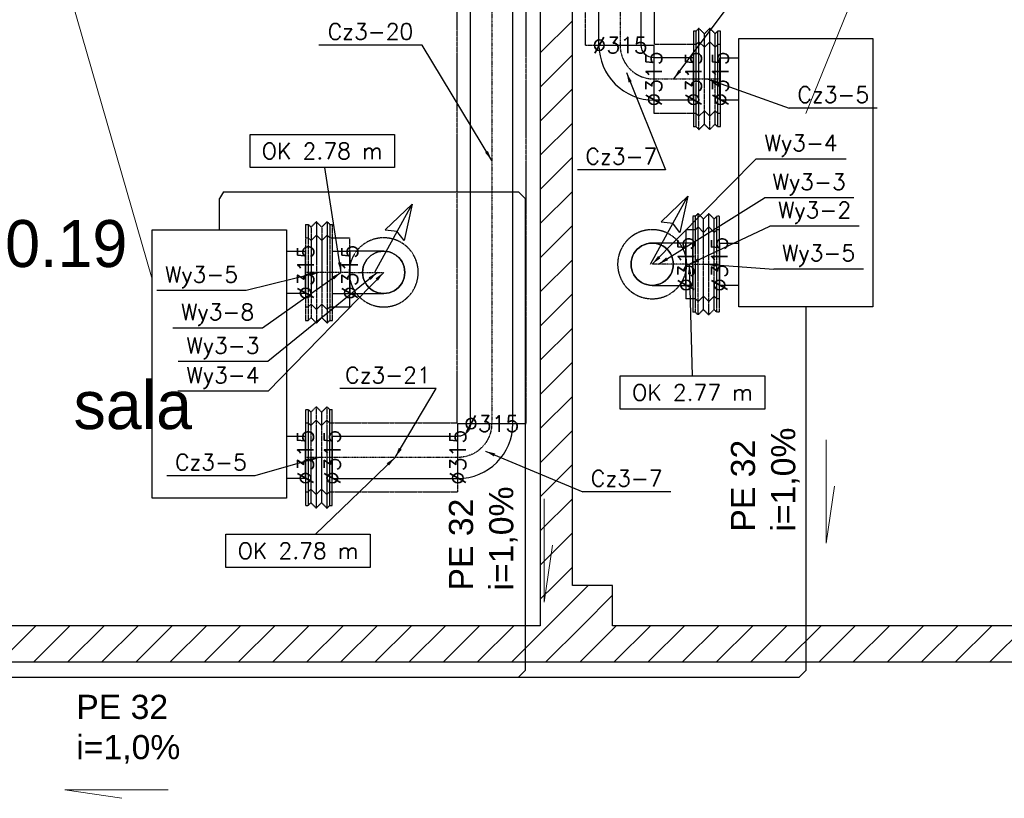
# Model space of a CAD drawing. Header units: millimetres. Extents: x -40063 to 512011, y 350190 to 687060.
# Tile 211 of 256: x 155585 to 162925, y 662955 to 668759. Entities that reach past the tile are written whole.
import ezdxf

# ---------------------------------------------------------------- set-up
doc = ezdxf.new("R2010")
doc.units = ezdxf.units.MM
doc.linetypes.add('DASHDOT', pattern=[1, 0.5, -0.25, 0, -0.25])
doc.linetypes.add('DASHED', pattern=[0.75, 0.5, -0.25])
doc.layers.get('0').update_dxf_attribs({"color": 8})
for name, color, linetype, lineweight in [('_IS_WM_OPIS', 7, 'Continuous', 9), ('J_centrala podwieszna', 3, 'Continuous', 30), ('J_opis srednicy', 7, 'Continuous', 30), ('J_skropliny', 24, 'Continuous', 30)]:
    doc.layers.add(name, color=color, linetype=linetype, lineweight=lineweight)
for name, color, linetype in [('Elementy Modelu - Strefy', 8, 'Continuous'), ('FLUID-Cz3', 7, 'Continuous'), ('FLUID-Cz3-120-DIM', 7, 'Continuous'), ('FLUID-Cz3-120-INF', 7, 'Continuous'), ('FLUID-Cz3-120-NUM', 7, 'Continuous'), ('FLUID-Cz3-INS', 7, 'Continuous'), ('FLUID-Cz3-SYM', 7, 'Continuous'), ('FLUID-Wy3', 7, 'Continuous'), ('FLUID-Wy3-120-DIM', 7, 'Continuous'), ('FLUID-Wy3-120-INF', 7, 'Continuous'), ('FLUID-Wy3-120-NUM', 7, 'Continuous'), ('FLUID-Wy3-INS', 7, 'Continuous'), ('FLUID-Wy3-SYM', 7, 'Continuous'), ('J_opis pomieszczeń', 8, 'Continuous'), ('Konstrukcja - Ściany zew', 8, 'Continuous'), ('X_ref', 8, 'Continuous')]:
    doc.layers.add(name, color=color, linetype=linetype)
doc.styles.add('FDBES', font='simplex.shx')
doc.styles.add('GENERATED_STYLE_2', font='txt')
doc.styles.get("Standard").update_dxf_attribs({"font": 'arial.ttf'})
doc.dimstyles.new('FDBES', dxfattribs={"dimscale": 50, "dimtxt": 4, "dimasz": 2.5, "dimexe": 0.8, "dimexo": 2, "dimgap": 1, "dimtad": 1, "dimdsep": 46, "dimtxsty": 'FDBES', "dimcen": 2.5, "dimclrd": 4, "dimclre": 5, "dimadec": 0, "dimazin": 0, "dimtfac": 1, "dimtmove": 0, "dimatfit": 3, "dimfxl": 1, "dimarcsym": 0})

# ---------------------------------------------------------------- blocks, each defined once
blk = doc.blocks.new('ghfgdf')
at = {"layer": 'J_centrala podwieszna'}
for p, q in [((148260, 451700), (148260, 451840)), ((148260, 451840), (148575, 451840)), ((148575, 451840), (148575, 451700)), ((149639.9, 451700), (149639.9, 451840)), ((149639.9, 451840), (149954.9, 451840)), ((149954.9, 451840), (149954.9, 451700))]:
    blk.add_line(p, q, dxfattribs=at)
blk.add_lwpolyline([(148100, 451700), (150100, 451700), (150100, 450700), (148100, 450700)], close=True, dxfattribs=at)
blk = doc.blocks.new('fgdfxf')
at = {"layer": 'J_opis srednicy'}
for p, q in [((13318.19, 246.62), (13346.09, 297.47)), ((13346.09, 297.47), (13326.06, 278.19)), ((13346.09, 297.47), (13340.14, 270.31)), ((13326.06, 278.19), (13334.97, 277.2)), ((13340.14, 270.31), (13334.64, 277.39))]:
    blk.add_line(p, q, dxfattribs=at)
blk = doc.blocks.new('*U14803')
at = {"color": 6, "linetype": 'Continuous', "lineweight": -2}
for p, q in [((-25, 157.5), (-25, 52.9)), ((-25, 52.9), (-25, 0)), ((-25, 52.9), (-25, 52.9)), ((-25, 0), (-25, -52.9)), ((-25, -52.9), (-25, -157.5)), ((-25, -52.9), (-25, -52.9))]:
    blk.add_line(p, q, dxfattribs=at)
at = {"color": 0, "linetype": 'ByBlock', "lineweight": -2}
for p, q in [((25, 157.5), (-25, 157.5)), ((25, -157.5), (-25, -157.5))]:
    blk.add_line(p, q, dxfattribs=at)
at = {"color": 6, "linetype": 'Continuous', "lineweight": -3}
for p, q in [((25, 0), (25, 157.5)), ((25, -157.5), (25, 0))]:
    blk.add_line(p, q, dxfattribs=at)
at = {"layer": 'FLUID-Wy3-INS', "color": 6, "linetype": 'DASHED', "lineweight": -3}
for p, q in [((-25, 257.5), (-25, 157.5)), ((25, 257.5), (-25, 257.5)), ((-25, -157.5), (-25, -257.5)), ((25, -257.5), (-25, -257.5))]:
    blk.add_line(p, q, dxfattribs=at)
at = {"layer": 'FLUID-Wy3-SYM', "color": 6, "linetype": 'DASHDOT', "lineweight": -3}
blk.add_line((-25, 0), (25, 0), dxfattribs=at)
blk = doc.blocks.new('*U14750')
at = {"color": 6, "linetype": 'Continuous', "lineweight": -2}
for p, q in [((-100, 257.5), (-100, 0)), ((-100, 0), (-100, -257.5))]:
    blk.add_line(p, q, dxfattribs=at)
at = {"color": 0, "linetype": 'ByBlock', "lineweight": -2}
for p, q in [((-80, 257.5), (-100, 257.5)), ((-60, 277.5), (-80, 257.5)), ((-20, 237.5), (-60, 277.5)), ((20, 277.5), (-20, 237.5)), ((60, 237.5), (20, 277.5)), ((80, 257.5), (60, 237.5)), ((100, 257.5), (80, 257.5)), ((-80, -257.5), (-100, -257.5)), ((-80, -257.5), (-60, -277.5)), ((-60, -277.5), (-20, -237.5)), ((-20, -237.5), (20, -277.5)), ((20, -277.5), (60, -237.5)), ((60, -237.5), (80, -257.5)), ((100, -257.5), (80, -257.5))]:
    blk.add_line(p, q, dxfattribs=at)
at = {"layer": 'FLUID-Wy3-INS', "color": 6, "linetype": 'DASHED', "lineweight": -3}
for p, q in [((-60, 377.5), (-80, 357.5)), ((-60, 0), (-60, 377.5)), ((-20, 337.5), (-60, 377.5)), ((20, 377.5), (-20, 337.5)), ((20, 0), (20, 377.5)), ((60, 337.5), (20, 377.5)), ((-100, 357.5), (-100, 257.5)), ((-80, 357.5), (-100, 357.5)), ((-80, 0), (-80, 357.5)), ((-20, 0), (-20, 337.5)), ((80, 357.5), (60, 337.5)), ((60, 0), (60, 337.5)), ((80, 0), (80, 357.5)), ((100, 357.5), (80, 357.5)), ((100, 0), (100, 357.5)), ((-80, -357.5), (-80, 0)), ((-60, -377.5), (-60, 0)), ((-20, -337.5), (-20, 0)), ((20, -377.5), (20, 0)), ((60, -337.5), (60, 0)), ((80, -357.5), (80, 0)), ((100, -357.5), (100, 0)), ((-100, -257.5), (-100, -357.5)), ((-80, -357.5), (-100, -357.5)), ((-60, -377.5), (-80, -357.5)), ((-60, -377.5), (-20, -337.5)), ((-20, -337.5), (20, -377.5)), ((20, -377.5), (60, -337.5)), ((80, -357.5), (60, -337.5)), ((100, -357.5), (80, -357.5))]:
    blk.add_line(p, q, dxfattribs=at)
at = {"layer": 'FLUID-Wy3-SYM', "color": 6, "linetype": 'DASHDOT', "lineweight": -3}
blk.add_line((-100, 0), (100, 0), dxfattribs=at)
blk.add_line((-100, 0), (100, 0), dxfattribs=at)
blk = doc.blocks.new('*U14802')
at = {"color": 0, "linetype": 'ByBlock', "lineweight": -2}
for p, q in [((0, 47.2, 157.5), (0, -204.8, 157.5)), ((0, -204.8, -157.5), (0, 47.2, -157.5))]:
    blk.add_line(p, q, dxfattribs=at)
at = {"color": 6, "linetype": 'Continuous', "lineweight": -2}
for p, q in [((0, -204.8, 52.9), (0, -204.8)), ((0, -204.8), (0, -204.8, -52.9))]:
    blk.add_line(p, q, dxfattribs=at)
at = {"color": 6, "linetype": 'Continuous', "lineweight": -3}
for p, q in [((0, -204.8, 157.5), (0, -204.8, 52.9)), ((0, -204.8, -52.9), (0, -204.8, -157.5))]:
    blk.add_line(p, q, dxfattribs=at)
at = {"color": 6, "linetype": 'Continuous', "lineweight": -2, "extrusion": (-1, -1.47535e-13, -3.21663e-31)}
for major_axis in [(0, -157.5), (0, 157.5)]:
    blk.add_ellipse((0, 47.2), major_axis=major_axis, ratio=1, start_param=0, end_param=3.141593, dxfattribs=at)
at = {"layer": 'FLUID-Wy3-SYM', "color": 6, "linetype": 'DASHDOT', "lineweight": -3}
blk.add_line((0, -204.8), (0, 47.2), dxfattribs=at)
blk = doc.blocks.new('*U14785')
at = {"color": 6, "linetype": 'Continuous', "lineweight": -3, "extrusion": (-1, 1.36846e-48, 1.83697e-16)}
for major_axis in [(0, 0, 157.5), (0, 0, -157.5)]:
    blk.add_ellipse((0, 0), major_axis=major_axis, ratio=1, start_param=0, end_param=3.141593, dxfattribs=at)
at = {"color": 6, "linetype": 'Continuous', "lineweight": -2, "extrusion": (1, -1.36846e-48, -1.83697e-16)}
for major_axis in [(0, 0, -157.5), (0, 0, 157.5)]:
    blk.add_ellipse((0, 0), major_axis=major_axis, ratio=1, start_param=0, end_param=3.141593, dxfattribs=at)
at = {"layer": 'FLUID-Wy3-INS', "color": 6, "linetype": 'DASHED', "lineweight": -3, "extrusion": (1, -1.36846e-48, -1.83697e-16)}
for major_axis in [(0, 0, -257.5), (0, 0, 257.5)]:
    blk.add_ellipse((0, 0), major_axis=major_axis, ratio=1, start_param=0, end_param=3.141593, dxfattribs=at)
blk = doc.blocks.new('*U14801')
at = {"color": 4, "linetype": 'Continuous', "lineweight": -2}
for p, q in [((-148, 157.5), (-148, 0)), ((-148, 0), (-148, -157.5))]:
    blk.add_line(p, q, dxfattribs=at)
at = {"color": 0, "linetype": 'ByBlock', "lineweight": -2}
for p, q in [((148, 157.5), (-148, 157.5)), ((148, -157.5), (-148, -157.5))]:
    blk.add_line(p, q, dxfattribs=at)
at = {"color": 4, "linetype": 'Continuous', "lineweight": -3}
for p, q in [((148, 0), (148, 157.5)), ((148, -157.5), (148, 0))]:
    blk.add_line(p, q, dxfattribs=at)
at = {"layer": 'FLUID-Cz3-INS', "color": 4, "linetype": 'DASHED', "lineweight": -3}
for p, q in [((-148, 252), (-148, 157.5)), ((148, 257.5), (-142.5, 257.5)), ((-148, -157.5), (-148, -257.5)), ((148, -257.5), (-148, -257.5))]:
    blk.add_line(p, q, dxfattribs=at)
at = {"layer": 'FLUID-Cz3-SYM', "color": 4, "linetype": 'DASHDOT', "lineweight": -3}
for p, q in [((-148, 0), (148, 0)), ((-148, 0), (-148, 0)), ((148, 0), (148, 0))]:
    blk.add_line(p, q, dxfattribs=at)
blk = doc.blocks.new('*U14775')
at = {"color": 4, "linetype": 'Continuous', "lineweight": -2}
for p, q in [((-100, 257.5), (-100, 0)), ((-100, 0), (-100, -257.5))]:
    blk.add_line(p, q, dxfattribs=at)
at = {"color": 0, "linetype": 'ByBlock', "lineweight": -2}
for p, q in [((-80, 257.5), (-100, 257.5)), ((-60, 277.5), (-80, 257.5)), ((-20, 237.5), (-60, 277.5)), ((20, 277.5), (-20, 237.5)), ((60, 237.5), (20, 277.5)), ((80, 257.5), (60, 237.5)), ((100, 257.5), (80, 257.5)), ((-80, -257.5), (-100, -257.5)), ((-80, -257.5), (-60, -277.5)), ((-60, -277.5), (-20, -237.5)), ((-20, -237.5), (20, -277.5)), ((20, -277.5), (60, -237.5)), ((60, -237.5), (80, -257.5)), ((100, -257.5), (80, -257.5))]:
    blk.add_line(p, q, dxfattribs=at)
at = {"layer": 'FLUID-Cz3-INS', "color": 4, "linetype": 'DASHED', "lineweight": -3}
for p, q in [((-60, 377.5), (-80, 357.5)), ((-60, 0), (-60, 377.5)), ((-20, 337.5), (-60, 377.5)), ((20, 377.5), (-20, 337.5)), ((20, 0), (20, 377.5)), ((60, 337.5), (20, 377.5)), ((-100, 357.5), (-100, 257.5)), ((-80, 357.5), (-100, 357.5)), ((-80, 0), (-80, 357.5)), ((-20, 0), (-20, 337.5)), ((80, 357.5), (60, 337.5)), ((60, 0), (60, 337.5)), ((80, 0), (80, 357.5)), ((100, 357.5), (80, 357.5)), ((100, 0), (100, 357.5)), ((-80, -357.5), (-80, 0)), ((-60, -377.5), (-60, 0)), ((-20, -337.5), (-20, 0)), ((20, -377.5), (20, 0)), ((60, -337.5), (60, 0)), ((80, -357.5), (80, 0)), ((100, -357.5), (100, 0)), ((-100, -257.5), (-100, -357.5)), ((-80, -357.5), (-100, -357.5)), ((-60, -377.5), (-80, -357.5)), ((-60, -377.5), (-20, -337.5)), ((-20, -337.5), (20, -377.5)), ((20, -377.5), (60, -337.5)), ((80, -357.5), (60, -337.5)), ((100, -357.5), (80, -357.5))]:
    blk.add_line(p, q, dxfattribs=at)
at = {"layer": 'FLUID-Cz3-SYM', "color": 4, "linetype": 'DASHDOT', "lineweight": -3}
for q in [(100, 0), (100, 0), (-100, 0), (-100, 0)]:
    blk.add_line((-100, 0), q, dxfattribs=at)
blk = doc.blocks.new('*U14800')
at = {"color": 4, "linetype": 'Continuous', "lineweight": -2}
blk.add_line((204.7, 201.7), (204.7, 204.7), dxfattribs=at)
at = {"color": 0, "linetype": 'ByBlock', "lineweight": -2, "extrusion": (1.22465e-16, 1.94271e-22, -1)}
blk.add_ellipse((204.7, -204.8), major_axis=(-409.5, 0), ratio=1, start_param=0, end_param=1.570798, dxfattribs=at)
at = {"color": 0, "linetype": 'ByBlock', "lineweight": -2}
blk.add_ellipse((204.7, -204.8), major_axis=(0, 94.5), ratio=1, start_param=0, end_param=1.570803, dxfattribs=at)
at = {"layer": 'FLUID-Cz3-SYM', "color": 4, "linetype": 'DASHDOT', "lineweight": -3, "extrusion": (1.22465e-16, 1.49976e-32, -1)}
blk.add_ellipse((204.7, -204.8), major_axis=(-252, 0), ratio=1, start_param=0, end_param=1.570796, dxfattribs=at)
blk = doc.blocks.new('*U14788')
at = {"color": 4, "linetype": 'Continuous', "lineweight": -2}
for p, q in [((-545, 157.5), (-545, 0)), ((545, 0), (545, 157.5)), ((-545, 0), (-545, -157.5)), ((545, -157.5), (545, 0))]:
    blk.add_line(p, q, dxfattribs=at)
at = {"color": 0, "linetype": 'ByBlock', "lineweight": -2}
for p, q in [((545, 157.5), (-545, 157.5)), ((545, -157.5), (-545, -157.5))]:
    blk.add_line(p, q, dxfattribs=at)
at = {"layer": 'FLUID-Cz3-INS', "color": 4, "linetype": 'DASHED', "lineweight": -3}
for p, q in [((-545, 257.5), (-545, 157.5)), ((539.5, 257.5), (-545, 257.5)), ((545, 157.5), (545, 252)), ((-545, -157.5), (-545, -257.5)), ((545, -257.5), (545, -157.5)), ((545, -257.5), (-545, -257.5))]:
    blk.add_line(p, q, dxfattribs=at)
at = {"layer": 'FLUID-Cz3-SYM', "color": 4, "linetype": 'DASHDOT', "lineweight": -3}
blk.add_line((-545, 0), (545, 0), dxfattribs=at)
blk = doc.blocks.new('*U14732')
at = {"color": 6, "linetype": 'Continuous', "lineweight": -2}
for p, q in [((-65, 157.5), (-65, 52.9)), ((-65, 52.9), (-65, 0)), ((-65, 52.9), (-65, 52.9)), ((-65, 0), (-65, -52.9)), ((-65, -52.9), (-65, -157.5)), ((-65, -52.9), (-65, -52.9))]:
    blk.add_line(p, q, dxfattribs=at)
at = {"color": 0, "linetype": 'ByBlock', "lineweight": -2}
for p, q in [((65, 157.5), (-65, 157.5)), ((65, -157.5), (-65, -157.5))]:
    blk.add_line(p, q, dxfattribs=at)
at = {"layer": 'FLUID-Wy3-INS', "color": 6, "linetype": 'DASHED', "lineweight": -3}
for p, q in [((-65, 257.5), (-65, 157.5)), ((65, 257.5), (-65, 257.5)), ((-65, -157.5), (-65, -257.5)), ((65, -257.5), (-65, -257.5))]:
    blk.add_line(p, q, dxfattribs=at)
at = {"layer": 'FLUID-Wy3-SYM', "color": 6, "linetype": 'DASHDOT', "lineweight": -3}
for p in [(-65, 0), (64.9, 0)]:
    blk.add_line(p, (65, 0), dxfattribs=at)
blk = doc.blocks.new('*U14797')
at = {"color": 6, "linetype": 'Continuous', "lineweight": -2}
for p, q in [((-100, 257.5), (-100, 0)), ((-100, 0), (-100, -257.5))]:
    blk.add_line(p, q, dxfattribs=at)
at = {"color": 0, "linetype": 'ByBlock', "lineweight": -2}
for p, q in [((-80, 257.5), (-100, 257.5)), ((-60, 277.5), (-80, 257.5)), ((-20, 237.5), (-60, 277.5)), ((20, 277.5), (-20, 237.5)), ((60, 237.5), (20, 277.5)), ((80, 257.5), (60, 237.5)), ((100, 257.5), (80, 257.5)), ((-80, -257.5), (-100, -257.5)), ((-80, -257.5), (-60, -277.5)), ((-60, -277.5), (-20, -237.5)), ((-20, -237.5), (20, -277.5)), ((20, -277.5), (60, -237.5)), ((60, -237.5), (80, -257.5)), ((100, -257.5), (80, -257.5))]:
    blk.add_line(p, q, dxfattribs=at)
at = {"layer": 'FLUID-Wy3-INS', "color": 6, "linetype": 'DASHED', "lineweight": -3}
for p, q in [((-60, 377.5), (-80, 357.5)), ((-60, 0), (-60, 377.5)), ((-20, 337.5), (-60, 377.5)), ((20, 377.5), (-20, 337.5)), ((20, 0), (20, 377.5)), ((60, 337.5), (20, 377.5)), ((-100, 357.5), (-100, 257.5)), ((-80, 357.5), (-100, 357.5)), ((-80, 0), (-80, 357.5)), ((-20, 0), (-20, 337.5)), ((80, 357.5), (60, 337.5)), ((60, 0), (60, 337.5)), ((80, 0), (80, 357.5)), ((100, 357.5), (80, 357.5)), ((100, 0), (100, 357.5)), ((-80, -357.5), (-80, 0)), ((-60, -377.5), (-60, 0)), ((-20, -337.5), (-20, 0)), ((20, -377.5), (20, 0)), ((60, -337.5), (60, 0)), ((80, -357.5), (80, 0)), ((100, -357.5), (100, 0)), ((-100, -257.5), (-100, -357.5)), ((-80, -357.5), (-100, -357.5)), ((-60, -377.5), (-80, -357.5)), ((-60, -377.5), (-20, -337.5)), ((-20, -337.5), (20, -377.5)), ((20, -377.5), (60, -337.5)), ((80, -357.5), (60, -337.5)), ((100, -357.5), (80, -357.5))]:
    blk.add_line(p, q, dxfattribs=at)
at = {"layer": 'FLUID-Wy3-SYM', "color": 6, "linetype": 'DASHDOT', "lineweight": -3}
blk.add_line((-100, 0), (100, 0), dxfattribs=at)
blk.add_line((-100, 0), (100, 0), dxfattribs=at)
blk = doc.blocks.new('*U14730')
at = {"color": 0, "linetype": 'ByBlock', "lineweight": -2}
for p, q in [((0, 47.2, 157.5), (0, -204.8, 157.5)), ((0, -204.8, -157.5), (0, 47.2, -157.5))]:
    blk.add_line(p, q, dxfattribs=at)
at = {"color": 6, "linetype": 'Continuous', "lineweight": -2}
for p, q in [((0, -204.8, 52.9), (0, -204.8)), ((0, -204.8), (0, -204.8, -52.9))]:
    blk.add_line(p, q, dxfattribs=at)
at = {"color": 6, "linetype": 'Continuous', "lineweight": -3}
for p, q in [((0, -204.8, 157.5), (0, -204.8, 52.9)), ((0, -204.8, -52.9), (0, -204.8, -157.5))]:
    blk.add_line(p, q, dxfattribs=at)
at = {"color": 6, "linetype": 'Continuous', "lineweight": -2, "extrusion": (-1, -1.47535e-13, -3.21663e-31)}
for major_axis in [(0, -157.5), (0, 157.5)]:
    blk.add_ellipse((0, 47.2), major_axis=major_axis, ratio=1, start_param=0, end_param=3.141593, dxfattribs=at)
at = {"layer": 'FLUID-Wy3-SYM', "color": 6, "linetype": 'DASHDOT', "lineweight": -3}
blk.add_line((0, -204.8), (0, 47.2), dxfattribs=at)
blk = doc.blocks.new('*U14789')
at = {"color": 6, "linetype": 'Continuous', "lineweight": -3, "extrusion": (-1, -2.24964e-32, 1.83697e-16)}
for major_axis in [(0, 0, 157.5), (0, 0, -157.5)]:
    blk.add_ellipse((0, 0), major_axis=major_axis, ratio=1, start_param=0, end_param=3.141593, dxfattribs=at)
at = {"color": 6, "linetype": 'Continuous', "lineweight": -2, "extrusion": (1, 2.24964e-32, -1.83697e-16)}
for major_axis in [(0, 0, -157.5), (0, 0, 157.5)]:
    blk.add_ellipse((0, 0), major_axis=major_axis, ratio=1, start_param=0, end_param=3.141593, dxfattribs=at)
at = {"layer": 'FLUID-Wy3-INS', "color": 6, "linetype": 'DASHED', "lineweight": -3, "extrusion": (1, 2.24964e-32, -1.83697e-16)}
for major_axis in [(0, 0, -257.5), (0, 0, 257.5)]:
    blk.add_ellipse((0, 0), major_axis=major_axis, ratio=1, start_param=0, end_param=3.141593, dxfattribs=at)
blk = doc.blocks.new('*U14766')
at = {"color": 4, "linetype": 'Continuous', "lineweight": -2}
for p, q in [((-468, 157.5), (-468, 0)), ((-468, 0), (-468, -157.5))]:
    blk.add_line(p, q, dxfattribs=at)
at = {"color": 0, "linetype": 'ByBlock', "lineweight": -2}
for p, q in [((468, 157.5), (-468, 157.5)), ((468, -157.5), (-468, -157.5))]:
    blk.add_line(p, q, dxfattribs=at)
at = {"color": 4, "linetype": 'Continuous', "lineweight": -3}
for p, q in [((468, 0), (468, 157.5)), ((468, -157.5), (468, 0))]:
    blk.add_line(p, q, dxfattribs=at)
at = {"layer": 'FLUID-Cz3-INS', "color": 4, "linetype": 'DASHED', "lineweight": -3}
for p, q in [((-468, 257.5), (-468, 157.5)), ((468, 257.5), (-468, 257.5)), ((-468, -157.5), (-468, -252)), ((468, -257.5), (-462.5, -257.5))]:
    blk.add_line(p, q, dxfattribs=at)
at = {"layer": 'FLUID-Cz3-SYM', "color": 4, "linetype": 'DASHDOT', "lineweight": -3}
for p, q in [((-468, 0), (468, 0)), ((-468, 0), (-468, 0)), ((468, 0), (468, 0))]:
    blk.add_line(p, q, dxfattribs=at)
blk = doc.blocks.new('*U14796')
at = {"color": 4, "linetype": 'Continuous', "lineweight": -2}
for p, q in [((-100, 257.5), (-100, 0)), ((-100, 0), (-100, -257.5))]:
    blk.add_line(p, q, dxfattribs=at)
at = {"color": 0, "linetype": 'ByBlock', "lineweight": -2}
for p, q in [((-80, 257.5), (-100, 257.5)), ((-60, 277.5), (-80, 257.5)), ((-20, 237.5), (-60, 277.5)), ((20, 277.5), (-20, 237.5)), ((60, 237.5), (20, 277.5)), ((80, 257.5), (60, 237.5)), ((100, 257.5), (80, 257.5)), ((-80, -257.5), (-100, -257.5)), ((-80, -257.5), (-60, -277.5)), ((-60, -277.5), (-20, -237.5)), ((-20, -237.5), (20, -277.5)), ((20, -277.5), (60, -237.5)), ((60, -237.5), (80, -257.5)), ((100, -257.5), (80, -257.5))]:
    blk.add_line(p, q, dxfattribs=at)
at = {"layer": 'FLUID-Cz3-INS', "color": 4, "linetype": 'DASHED', "lineweight": -3}
for p, q in [((-60, 377.5), (-80, 357.5)), ((-60, 0), (-60, 377.5)), ((-20, 337.5), (-60, 377.5)), ((20, 377.5), (-20, 337.5)), ((20, 0), (20, 377.5)), ((60, 337.5), (20, 377.5)), ((-100, 357.5), (-100, 257.5)), ((-80, 357.5), (-100, 357.5)), ((-80, 0), (-80, 357.5)), ((-20, 0), (-20, 337.5)), ((80, 357.5), (60, 337.5)), ((60, 0), (60, 337.5)), ((80, 0), (80, 357.5)), ((100, 357.5), (80, 357.5)), ((100, 0), (100, 357.5)), ((-80, -357.5), (-80, 0)), ((-60, -377.5), (-60, 0)), ((-20, -337.5), (-20, 0)), ((20, -377.5), (20, 0)), ((60, -337.5), (60, 0)), ((80, -357.5), (80, 0)), ((100, -357.5), (100, 0)), ((-100, -257.5), (-100, -357.5)), ((-80, -357.5), (-100, -357.5)), ((-60, -377.5), (-80, -357.5)), ((-60, -377.5), (-20, -337.5)), ((-20, -337.5), (20, -377.5)), ((20, -377.5), (60, -337.5)), ((80, -357.5), (60, -337.5)), ((100, -357.5), (80, -357.5))]:
    blk.add_line(p, q, dxfattribs=at)
at = {"layer": 'FLUID-Cz3-SYM', "color": 4, "linetype": 'DASHDOT', "lineweight": -3}
for q in [(100, 0), (100, 0), (-100, 0), (-100, 0)]:
    blk.add_line((-100, 0), q, dxfattribs=at)
blk = doc.blocks.new('*U14795')
at = {"color": 4, "linetype": 'Continuous', "lineweight": -2}
blk.add_line((204.8, -107.2), (204.8, -110.2), dxfattribs=at)
at = {"color": 0, "linetype": 'ByBlock', "lineweight": -2}
blk.add_ellipse((204.8, -204.8), major_axis=(0, 409.5), ratio=1, start_param=0, end_param=1.570794, dxfattribs=at)
at = {"color": 0, "linetype": 'ByBlock', "lineweight": -2, "extrusion": (1.11898e-21, -1.02242e-26, -1)}
blk.add_ellipse((204.8, -204.8), major_axis=(-94.5, 0), ratio=1, start_param=0, end_param=1.570787, dxfattribs=at)
at = {"layer": 'FLUID-Cz3-SYM', "color": 4, "linetype": 'DASHDOT', "lineweight": -3, "extrusion": (2.73691e-48, 3.35175e-64, -1)}
blk.add_ellipse((204.8, -204.8), major_axis=(-252, 0), ratio=1, start_param=0, end_param=1.570796, dxfattribs=at)
blk = doc.blocks.new('*U14794')
at = {"color": 4, "linetype": 'Continuous', "lineweight": -2}
for p, q in [((-1962, 157.5), (-1962, 0)), ((1962, 0), (1962, 157.5)), ((-1962, 0), (-1962, -157.5)), ((1962, -157.5), (1962, 0))]:
    blk.add_line(p, q, dxfattribs=at)
at = {"color": 0, "linetype": 'ByBlock', "lineweight": -2}
for p, q in [((1962, 157.5), (-1962, 157.5)), ((1962, -157.5), (-1962, -157.5))]:
    blk.add_line(p, q, dxfattribs=at)
at = {"layer": 'FLUID-Cz3-INS', "color": 4, "linetype": 'DASHED', "lineweight": -3}
for p, q in [((-1962, 257.5), (-1962, 157.5)), ((1962, 257.5), (-1962, 257.5)), ((1962, 157.5), (1962, 257.5)), ((-1962, -157.5), (-1962, -257.5)), ((1962, -252), (1962, -157.5)), ((1956.5, -257.5), (-1962, -257.5))]:
    blk.add_line(p, q, dxfattribs=at)
at = {"layer": 'FLUID-Cz3-SYM', "color": 4, "linetype": 'DASHDOT', "lineweight": -3}
for p, q in [((-1962, 0), (-1961.8, 0)), ((-1961.8, 0), (1962, 0))]:
    blk.add_line(p, q, dxfattribs=at)
blk = doc.blocks.new('fdgdfg')
at = {"layer": 'Elementy Modelu - Strefy', "linetype": 'Continuous', "lineweight": 0}
for p, q in [((-184217.6, 513594), (-184217.6, 507854)), ((-183977.6, 508154), (-183977.6, 513594)), ((-183677.6, 508154), (-183977.6, 508154)), ((-183677.6, 507854), (-183677.6, 508154)), ((-184217.6, 507854), (-190727.6, 507854)), ((-175310.3, 507854), (-183677.6, 507854)), ((-175310.3, 507584), (-197497.6, 507584))]:
    blk.add_line(p, q, dxfattribs=at)
at = {"layer": 'Konstrukcja - Ściany zew', "linetype": 'Continuous'}
for p, q in [((-184217.6, 513594), (-184217.6, 508154)), ((-183977.6, 508154), (-183977.6, 513594)), ((-184217.6, 512123.9), (-183977.6, 512363.9)), ((-184217.6, 511869.3), (-183977.6, 512109.3)), ((-184217.6, 511614.8), (-183977.6, 511854.8)), ((-184217.6, 511360.2), (-183977.6, 511600.2)), ((-184217.6, 511105.7), (-183977.6, 511345.7)), ((-184217.6, 510851.1), (-183977.6, 511091.1)), ((-184217.6, 510596.5), (-183977.6, 510836.5)), ((-184217.6, 510342), (-183977.6, 510582)), ((-184217.6, 510087.4), (-183977.6, 510327.4)), ((-184217.6, 509832.9), (-183977.6, 510072.9)), ((-184217.6, 509578.3), (-183977.6, 509818.3)), ((-184217.6, 509323.7), (-183977.6, 509563.7)), ((-184217.6, 509069.2), (-183977.6, 509309.2)), ((-184217.6, 508814.6), (-183977.6, 509054.6)), ((-184217.6, 508560.1), (-183977.6, 508800.1)), ((-184217.6, 508305.5), (-183977.6, 508545.5)), ((-184114.6, 508154), (-183977.6, 508291)), ((-184217.6, 508051), (-184114.6, 508154)), ((-184217.6, 508154), (-184217.6, 507854)), ((-184160, 507854), (-183860, 508154)), ((-183677.6, 508154), (-183977.6, 508154)), ((-183677.6, 507854), (-183677.6, 508154)), ((-183905.5, 507854), (-183677.6, 508081.8)), ((-184217.6, 507854), (-190727.6, 507854)), ((-188248.4, 507584), (-187978.4, 507854)), ((-187993.8, 507584), (-187723.8, 507854)), ((-187739.3, 507584), (-187469.3, 507854)), ((-187484.7, 507584), (-187214.7, 507854)), ((-187230.2, 507584), (-186960.2, 507854)), ((-186975.6, 507584), (-186705.6, 507854)), ((-186721, 507584), (-186451, 507854)), ((-186466.5, 507584), (-186196.5, 507854)), ((-186211.9, 507584), (-185941.9, 507854)), ((-185957.4, 507584), (-185687.4, 507854)), ((-185702.8, 507584), (-185432.8, 507854)), ((-185448.3, 507584), (-185178.3, 507854)), ((-185193.7, 507584), (-184923.7, 507854)), ((-184939.1, 507584), (-184669.1, 507854)), ((-184684.6, 507584), (-184414.6, 507854)), ((-184430, 507584), (-184160, 507854)), ((-184175.5, 507584), (-183905.5, 507854)), ((-183920.9, 507584), (-183650.9, 507854)), ((-177130.3, 507854), (-183677.6, 507854)), ((-183666.3, 507584), (-183396.3, 507854)), ((-183411.8, 507584), (-183141.8, 507854)), ((-183157.2, 507584), (-182887.2, 507854)), ((-182902.7, 507584), (-182632.7, 507854)), ((-182648.1, 507584), (-182378.1, 507854)), ((-182393.6, 507584), (-182123.6, 507854)), ((-182139, 507584), (-181869, 507854)), ((-181884.4, 507584), (-181614.4, 507854)), ((-181629.9, 507584), (-181359.9, 507854)), ((-181375.3, 507584), (-181105.3, 507854)), ((-181120.8, 507584), (-180850.8, 507854)), ((-180866.2, 507584), (-180596.2, 507854)), ((-197497.6, 507584), (-177130.3, 507584))]:
    blk.add_line(p, q, dxfattribs=at)
at = {"layer": 'Elementy Modelu - Strefy', "lineweight": 13, "style": 'GENERATED_STYLE_2'}
blk.add_text('0.19', height=350, dxfattribs=at).set_placement((-188206.4, 510527.7))
at = {"layer": 'J_opis pomieszczeń', "linetype": 'Continuous', "style": 'GENERATED_STYLE_2'}
blk.add_text('sala', height=359.99, dxfattribs=at).set_placement((-187696.5, 509319.6))
blk = doc.blocks.new('*U14405')
at = {"color": 7, "lineweight": -2}
blk.add_lwpolyline([(-514.8, -832.1), (561.8, -832.1), (561.8, -1080.1), (-514.8, -1080.1)], close=True, dxfattribs=at)
at = {"color": 7, "insert": (23.5, -956.1), "char_height": 120, "attachment_point": 5, "line_spacing_factor": 1.1, "style": 'FDBES'}
blk.add_mtext('OK 2.77 m', dxfattribs=at)
at = {"color": 7}
blk.add_leader([(0, 0), (20.4, -832.1)], dimstyle='FDBES', override={"dimscale": 30, "dimclrd": 7, "dimclre": 7}, dxfattribs=at)
blk = doc.blocks.new('*U14406')
at = {"color": 7, "lineweight": -2}
blk.add_lwpolyline([(-1261.4, -572), (-184.8, -572), (-184.8, -820), (-1261.4, -820)], close=True, dxfattribs=at)
at = {"color": 7, "insert": (-723.1, -696), "char_height": 120, "attachment_point": 5, "line_spacing_factor": 1.1, "style": 'FDBES'}
blk.add_mtext('OK 2.78 m', dxfattribs=at)
at = {"color": 7}
blk.add_leader([(0, 0), (-594.3, -572)], dimstyle='FDBES', override={"dimscale": 30, "dimclrd": 7, "dimclre": 7}, dxfattribs=at)
blk = doc.blocks.new('*U14407')
at = {"color": 7, "lineweight": -2}
blk.add_lwpolyline([(-679.5, 1028.6), (397.1, 1028.6), (397.1, 780.6), (-679.5, 780.6)], close=True, dxfattribs=at)
at = {"color": 7, "insert": (-141.2, 904.6), "char_height": 120, "attachment_point": 5, "line_spacing_factor": 1.1, "style": 'FDBES'}
blk.add_mtext('OK 2.78 m', dxfattribs=at)
at = {"color": 7}
blk.add_leader([(0, 0), (-121.8, 780.6)], dimstyle='FDBES', override={"dimscale": 30, "dimclrd": 7, "dimclre": 7}, dxfattribs=at)
blk = doc.blocks.new('*U15366')
at = {"color": 7}
blk.add_line((1172.2, -36.1), (504.8, -36.1), dxfattribs=at)
at = {"color": 7, "insert": (838.5, -36.1), "char_height": 120, "attachment_point": 5, "style": 'FDBES'}
blk.add_mtext('Wy3-5\\P ', dxfattribs=at)
at = {"color": 7}
blk.add_leader([(0, 0), (504.8, -36.1)], dimstyle='FDBES', override={"dimscale": 30, "dimclrd": 7, "dimclre": 7}, dxfattribs=at)
blk = doc.blocks.new('*U15367')
at = {"color": 7}
blk.add_line((1267.2, 283.9), (599.8, 283.9), dxfattribs=at)
at = {"color": 7, "insert": (933.5, 283.9), "char_height": 120, "attachment_point": 5, "style": 'FDBES'}
blk.add_mtext('Wy3-2\\P ', dxfattribs=at)
at = {"color": 7}
blk.add_leader([(0, 0), (599.8, 283.9)], dimstyle='FDBES', override={"dimscale": 30, "dimclrd": 7, "dimclre": 7}, dxfattribs=at)
blk = doc.blocks.new('*U15368')
at = {"color": 7}
blk.add_line((1456.9, 493.9), (789.5, 493.9), dxfattribs=at)
at = {"color": 7, "insert": (1123.2, 493.9), "char_height": 120, "attachment_point": 5, "style": 'FDBES'}
blk.add_mtext('Wy3-3\\P ', dxfattribs=at)
at = {"color": 7}
blk.add_leader([(0, 0), (789.5, 493.9)], dimstyle='FDBES', override={"dimscale": 30, "dimclrd": 7, "dimclre": 7}, dxfattribs=at)
blk = doc.blocks.new('*U15369')
at = {"color": 7}
blk.add_line((1447, 783.9), (773.9, 783.9), dxfattribs=at)
at = {"color": 7, "insert": (1110.5, 783.9), "char_height": 120, "attachment_point": 5, "style": 'FDBES'}
blk.add_mtext('Wy3-4\\P ', dxfattribs=at)
at = {"color": 7}
blk.add_leader([(0, 0), (773.9, 783.9)], dimstyle='FDBES', override={"dimscale": 30, "dimclrd": 7, "dimclre": 7}, dxfattribs=at)
blk = doc.blocks.new('*U15370')
at = {"color": 7}
blk.add_line((1269.6, -216.9), (613.6, -216.9), dxfattribs=at)
at = {"color": 7, "insert": (941.6, -216.9), "char_height": 120, "attachment_point": 5, "style": 'FDBES'}
blk.add_mtext('Cz3-5\\P ', dxfattribs=at)
at = {"color": 7}
blk.add_leader([(0, 0), (613.6, -216.9)], dimstyle='FDBES', override={"dimscale": 30, "dimclrd": 7, "dimclre": 7}, dxfattribs=at)
blk = doc.blocks.new('*U15371')
at = {"color": 7}
blk.add_line((1120.5, 503.1), (378.7, 503.1), dxfattribs=at)
at = {"color": 7, "insert": (749.6, 503.1), "char_height": 120, "attachment_point": 5, "style": 'FDBES'}
blk.add_mtext('Cz3-16\\P ', dxfattribs=at)
at = {"color": 7}
blk.add_leader([(0, 0), (378.7, 503.1)], dimstyle='FDBES', override={"dimscale": 30, "dimclrd": 7, "dimclre": 7}, dxfattribs=at)
blk = doc.blocks.new('*U15372')
at = {"color": 7}
blk.add_line((290.3, -724.2), (-365.7, -724.2), dxfattribs=at)
at = {"color": 7, "insert": (-37.7, -724.2), "char_height": 120, "attachment_point": 5, "style": 'FDBES'}
blk.add_mtext('Cz3-7\\P ', dxfattribs=at)
at = {"color": 7}
blk.add_leader([(0, 0), (290.3, -724.2)], dimstyle='FDBES', override={"dimscale": 30, "dimclrd": 7, "dimclre": 7}, dxfattribs=at)
blk = doc.blocks.new('*U15380')
at = {"color": 7}
blk.add_line((-518, 860), (-1288.3, 860), dxfattribs=at)
at = {"color": 7, "insert": (-903.1, 860), "char_height": 120, "attachment_point": 5, "style": 'FDBES'}
blk.add_mtext('Cz3-20\\P ', dxfattribs=at)
at = {"color": 7}
blk.add_leader([(0, 0), (-518, 860)], dimstyle='FDBES', override={"dimscale": 30, "dimclrd": 7, "dimclre": 7}, dxfattribs=at)
blk = doc.blocks.new('*U15381')
at = {"color": 7}
blk.add_line((1382.1, -303.2), (726.1, -303.2), dxfattribs=at)
at = {"color": 7, "insert": (1054.1, -303.2), "char_height": 120, "attachment_point": 5, "style": 'FDBES'}
blk.add_mtext('Cz3-7\\P ', dxfattribs=at)
at = {"color": 7}
blk.add_leader([(0, 0), (726.1, -303.2)], dimstyle='FDBES', override={"dimscale": 30, "dimclrd": 7, "dimclre": 7}, dxfattribs=at)
blk = doc.blocks.new('*U15382')
at = {"color": 7}
blk.add_line((306.3, 514), (-412.5, 514), dxfattribs=at)
at = {"color": 7, "insert": (-53.1, 514), "char_height": 120, "attachment_point": 5, "style": 'FDBES'}
blk.add_mtext('Cz3-21\\P ', dxfattribs=at)
at = {"color": 7}
blk.add_leader([(0, 0), (306.3, 514)], dimstyle='FDBES', override={"dimscale": 30, "dimclrd": 7, "dimclre": 7}, dxfattribs=at)
blk = doc.blocks.new('*U15383')
at = {"color": 7}
blk.add_line((-477.1, -136), (-1133.1, -136), dxfattribs=at)
at = {"color": 7, "insert": (-805.1, -136), "char_height": 120, "attachment_point": 5, "style": 'FDBES'}
blk.add_mtext('Cz3-5\\P ', dxfattribs=at)
at = {"color": 7}
blk.add_leader([(0, 0), (-477.1, -136)], dimstyle='FDBES', override={"dimscale": 30, "dimclrd": 7, "dimclre": 7}, dxfattribs=at)
blk = doc.blocks.new('*U15384')
at = {"color": 7}
blk.add_line((-542.5, -135.4), (-1210, -135.4), dxfattribs=at)
at = {"color": 7, "insert": (-876.2, -135.4), "char_height": 120, "attachment_point": 5, "style": 'FDBES'}
blk.add_mtext('Wy3-5\\P ', dxfattribs=at)
at = {"color": 7}
blk.add_leader([(0, 0), (-542.5, -135.4)], dimstyle='FDBES', override={"dimscale": 30, "dimclrd": 7, "dimclre": 7}, dxfattribs=at)
blk = doc.blocks.new('*U15385')
at = {"color": 7}
blk.add_line((-587.5, -415.4), (-1254.9, -415.4), dxfattribs=at)
at = {"color": 7, "insert": (-921.2, -415.4), "char_height": 120, "attachment_point": 5, "style": 'FDBES'}
blk.add_mtext('Wy3-8\\P ', dxfattribs=at)
at = {"color": 7}
blk.add_leader([(0, 0), (-587.5, -415.4)], dimstyle='FDBES', override={"dimscale": 30, "dimclrd": 7, "dimclre": 7}, dxfattribs=at)
blk = doc.blocks.new('*U15386')
at = {"color": 7}
blk.add_line((-817.2, -665.4), (-1484.7, -665.4), dxfattribs=at)
at = {"color": 7, "insert": (-1150.9, -665.4), "char_height": 120, "attachment_point": 5, "style": 'FDBES'}
blk.add_mtext('Wy3-3\\P ', dxfattribs=at)
at = {"color": 7}
blk.add_leader([(0, 0), (-817.2, -665.4)], dimstyle='FDBES', override={"dimscale": 30, "dimclrd": 7, "dimclre": 7}, dxfattribs=at)
blk = doc.blocks.new('*U15387')
at = {"color": 7}
blk.add_line((-861.6, -885.4), (-1534.8, -885.4), dxfattribs=at)
at = {"color": 7, "insert": (-1198.2, -885.4), "char_height": 120, "attachment_point": 5, "style": 'FDBES'}
blk.add_mtext('Wy3-4\\P ', dxfattribs=at)
at = {"color": 7}
blk.add_leader([(0, 0), (-861.6, -885.4)], dimstyle='FDBES', override={"dimscale": 30, "dimclrd": 7, "dimclre": 7}, dxfattribs=at)

msp = doc.modelspace()

# ---------------------------------------------------------------- linework, layer by layer
at = {"layer": '_IS_WM_OPIS', "color": 7}
for points in [[(161445.10637, 668058.45739), (165726.09069, 678590.89805)], [(156573.25895, 666825.00429), (153196.20675, 678525.00429)]]:
    msp.add_lwpolyline(points, dxfattribs=at)
at = {"layer": 'J_skropliny'}
for p, q in [((157105.10381, 667474.98728, 38.54744), (157073.25895, 667424.98728)), ((157105.10381, 667474.98728, 38.54744), (159302.26781, 667474.98728, 2698.16267)), ((159302.26781, 667474.98728, 2698.16267), (159352.36307, 667424.98728)), ((157073.25895, 667193.45738), (157073.25895, 667424.98728)), ((159352.36307, 667424.98728), (159352.36307, 663908.50394)), ((161445.10637, 666618.4943), (161445.10637, 663908.50394)), ((159302.36307, 663858.50394), (159352.36307, 663908.50394)), ((161395.10637, 663858.50394), (161445.10637, 663908.50394)), ((152554.24321, 663858.50394), (161395.10637, 663858.50394))]:
    msp.add_line(p, q, dxfattribs=at)
at = {"layer": 'J_skropliny', "lineweight": 15}
for p, q in [((161596.01367, 665626.71083), (161596.01367, 664856.72897)), ((161596.01367, 664856.72897), (161658.03566, 665282.23252)), ((159493.8772, 665187.7538), (159493.8772, 664417.77194)), ((159493.8772, 664417.77194), (159555.89919, 664843.27549)), ((156690.2003, 663017.24776), (155920.21844, 663017.24776)), ((155920.21844, 663017.24776), (156345.72199, 662955.22577))]:
    msp.add_line(p, q, dxfattribs=at)

# ---------------------------------------------------------------- block references
at = {"layer": 'FLUID-Cz3', "color": 4, "linetype": 'Continuous'}
for name, p, rotation in [('*U14794', (159103.11819, 667709.98252, 2780), 270), ('*U14788', (160060.40719, 669113.90289, 2780), 270), ('*U14775', (160708.40483, 668316.90289, 2780), 360), ('*U14801', (160460.40601, 668316.90289, 2780), 360), ('*U14796', (157815.12056, 665495.98252, 2780), 180), ('*U14766', (158383.11937, 665495.98252, 2780), 180), ('*U14795', (159055.86819, 665543.23252, 2780), 180)]:
    msp.add_blockref(name, p, dxfattribs=dict(at, rotation=rotation))
at = {"layer": 'FLUID-Cz3', "color": 4, "linetype": 'Continuous', "extrusion": (1.22465e-16, -1.49976e-32, -1), "rotation": 180}
msp.add_blockref('*U14800', (-160107.65719, 668364.15289, -2780), dxfattribs=at)
at = {"layer": 'FLUID-Cz3-120-INF', "linetype": 'ByBlock'}
msp.add_blockref('*U14406', (158383.11937, 665495.98252, 2780), dxfattribs=at)
at = {"layer": 'FLUID-Cz3-120-NUM', "linetype": 'ByBlock'}
for name, p in [('*U15371', (160460.40601, 668316.90289, 2780)), ('*U15380', (159103.11819, 667709.98252, 2780)), ('*U15372', (160107.65719, 668364.15289, 2780)), ('*U15370', (160708.40483, 668316.90289, 2780)), ('*U15382', (158383.11937, 665495.98252, 2780)), ('*U15381', (159055.86819, 665543.23252, 2780)), ('*U15383', (157815.12056, 665495.98252, 2780))]:
    msp.add_blockref(name, p, dxfattribs=at)
at = {"layer": 'FLUID-Wy3', "color": 6, "linetype": 'Continuous'}
for name, p, rotation in [('*U14750', (160701.52786, 666936.09967, 2774.26462), 360), ('*U14797', (157816.24507, 666875.3591, 2783.44116), 179.9999999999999), ('*U14803', (160576.52786, 666936.09967, 2774.26462), 360), ('*U14732', (157981.19251, 666875.3591, 2783.44116), 179.9999999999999)]:
    msp.add_blockref(name, p, dxfattribs=dict(at, rotation=rotation))
at = {"layer": 'FLUID-Wy3', "color": 6, "linetype": 'Continuous', "extrusion": (0, -1, -1.83697e-16), "rotation": 90}
msp.add_blockref('*U14785', (160299.52786, 3330.26462, -666936.09967), dxfattribs=at)
at = {"layer": 'FLUID-Wy3', "color": 6, "linetype": 'Continuous', "extrusion": (1.22465e-16, 1, -1.83697e-16), "rotation": 90}
msp.add_blockref('*U14789', (-158298.19251, 3339.44116, 666875.3591), dxfattribs=at)
at = {"layer": 'FLUID-Wy3', "color": 6, "linetype": 'Continuous', "extrusion": (-6.12323e-17, -1, 1.83697e-16), "rotation": 89.99999999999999}
msp.add_blockref('*U14802', (160346.77786, 2821.51462, -666936.09967), dxfattribs=at)
at = {"layer": 'FLUID-Wy3', "color": 6, "linetype": 'Continuous', "extrusion": (1.83697e-16, 1, 1.83697e-16), "rotation": 89.99999999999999}
msp.add_blockref('*U14730', (-158250.94251, 2830.69116, 666875.3591), dxfattribs=at)
at = {"layer": 'FLUID-Wy3-120-INF', "linetype": 'ByBlock'}
for name, p in [('*U14407', (157981.19251, 666875.3591, 2783.44116)), ('*U14405', (160576.52786, 666936.09967, 2774.26462))]:
    msp.add_blockref(name, p, dxfattribs=at)
at = {"layer": 'FLUID-Wy3-120-NUM', "linetype": 'ByBlock'}
for name, p in [('*U15369', (160299.52786, 666936.09967, 3330.26462)), ('*U15368', (160346.77786, 666936.09967, 2821.51462)), ('*U15367', (160576.52786, 666936.09967, 2774.26462)), ('*U15366', (160701.52786, 666936.09967, 2774.26462)), ('*U15384', (157816.24507, 666875.3591, 2783.44116)), ('*U15385', (157981.19251, 666875.3591, 2783.44116)), ('*U15387', (158298.19251, 666875.3591, 3339.44116)), ('*U15386', (158250.94251, 666875.3591, 2830.69116))]:
    msp.add_blockref(name, p, dxfattribs=at)
at = {"layer": 'J_centrala podwieszna'}
for p, rotation in [((612645.10637, 518518.4943), 89.99999999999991), ((-294126.74105, 815293.45738), 269.9999999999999)]:
    msp.add_blockref('ghfgdf', p, dxfattribs=dict(at, rotation=rotation))
at = {"layer": 'J_opis srednicy', "xscale": 10, "yscale": 10, "zscale": 10}
for p, rotation in [((27105.18122, 664469.82339), 360), ((25049.29306, 664409.78648), 359.9999999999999)]:
    msp.add_blockref('fgdfxf', p, dxfattribs=dict(at, rotation=rotation))
at = {"layer": 'X_ref'}
msp.add_blockref('fdgdfg', (343682.59614, 156387.58931), dxfattribs=at)

# ---------------------------------------------------------------- texts
at = {"layer": 'FLUID-Cz3-120-DIM', "color": 7, "char_height": 120, "attachment_point": 5, "style": 'FDBES'}
for insert in [(160060.40719, 668568.90289, 2780), (159103.11819, 665747.98252, 2780)]:
    msp.add_mtext('∅315\\P', dxfattribs=dict(at, insert=insert))
at = {"layer": 'FLUID-Cz3-120-DIM', "color": 7, "char_height": 120, "attachment_point": 5, "rotation": 90, "style": 'FDBES'}
for insert in [(160312.40601, 668316.90289, 2780), (160608.40483, 668316.90289, 2780), (160808.40483, 668316.90289, 2780), (157715.12056, 665495.98252, 2780), (157915.11937, 665495.98252, 2780), (158851.11819, 665495.98252, 2780)]:
    msp.add_mtext('∅315\\P', dxfattribs=dict(at, insert=insert))
at = {"layer": 'FLUID-Wy3-120-DIM', "color": 7, "char_height": 120, "attachment_point": 5, "rotation": 90, "style": 'FDBES'}
for insert in [(160551.52786, 666936.09967, 2774.26462), (160801.52786, 666936.09967, 2774.26462), (157716.24507, 666875.3591, 2783.44116), (158046.19251, 666875.3591, 2783.44116)]:
    msp.add_mtext('∅315\\P', dxfattribs=dict(at, insert=insert))
at = {"layer": 'J_skropliny', "char_height": 180, "width": 860, "attachment_point": 1, "rotation": 90}
for s, insert in [('i=1,0%', (161186.43027, 664942.74177)), ('PE 32', (160886.54477, 664942.74177)), ('i=1,0%', (159084.2938, 664503.78473)), ('PE 32', (158784.4083, 664503.78473))]:
    msp.add_mtext(s, dxfattribs=dict(at, insert=insert))
at = {"layer": 'J_skropliny', "char_height": 180, "width": 860, "attachment_point": 1}
for s, insert in [('PE 32', (156006.23123, 663726.71666)), ('i=1,0%', (156006.23123, 663426.83116))]:
    msp.add_mtext(s, dxfattribs=dict(at, insert=insert))

doc.saveas('drawing.dxf')
